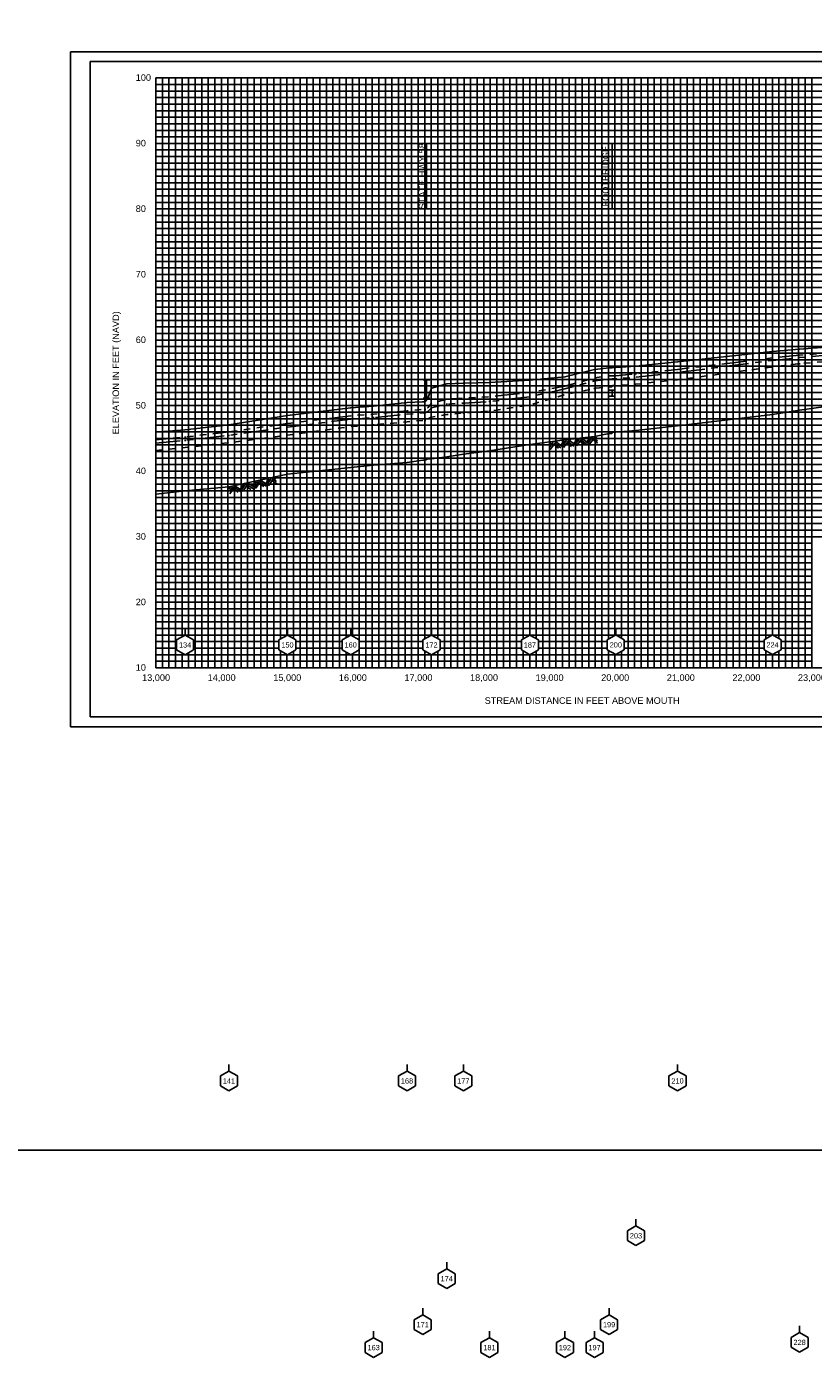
# Model space of a CAD drawing. Header units: inches. Extents: x -9.2 to 57.8, y 27.6 to 67.1.
# Tile 4 of 8: x 16.3 to 28.3, y 28.9 to 49.2. Entities that reach past the tile are written whole.
import ezdxf
from ezdxf.enums import TextEntityAlignment as Align

# ---------------------------------------------------------------- set-up
doc = ezdxf.new("R2010")
doc.units = ezdxf.units.IN
doc.header["$LTSCALE"] = 0.3
doc.header["$MEASUREMENT"] = 0
doc.set_wipeout_variables(frame=1)
for name, pattern in [('CENTER', [2, 1.25, -0.25, 0.25, -0.25]), ('DOT', [0.25, 0, -0.25]), ('HIDDEN', [0.375, 0.25, -0.125]), ('PHANTOM', [2.5, 1.25, -0.25, 0.25, -0.25, 0.25, -0.25])]:
    doc.linetypes.add(name, pattern=pattern)
doc.layers.get('0').update_dxf_attribs({"color": 3, "plot": 0})
for name, color, linetype in [('1', 5, 'Continuous'), ('2', 50, 'Continuous'), ('3', 9, 'DOT'), ('STREAM', 5, 'Continuous'), ('STRUCTURE', 30, 'Continuous'), ('TEXT', 255, 'Continuous'), ('WS10', 4, 'HIDDEN'), ('WS100', 5, 'PHANTOM'), ('WS50', 1, 'CENTER'), ('WS500', 1, 'Continuous'), ('XSEC', 7, 'Continuous'), ('XSECTEXTLINE', 7, 'Continuous')]:
    doc.layers.add(name, color=color, linetype=linetype)
doc.styles.add('ARIAL', font='ARIAL.TTF')
doc.styles.add('xs', font='ARIAL.TTF')

# ---------------------------------------------------------------- blocks, each defined once
blk = doc.blocks.new('rock')
at = {"layer": 'STREAM'}
for p, q in [((0.171, 0.001), (0.147, -0.023)), ((0.209, 0.001), (0.147, -0.061)), ((0.247, 0.001), (0.147, -0.099)), ((0.251, 0.001), (0.351, -0.099)), ((0.375, 0.001), (0.313, -0.061)), ((0.413, 0.001), (0.332, -0.08)), ((0.451, 0.001), (0.351, -0.099)), ((0.451, 0.001), (0.551, -0.099)), ((0.575, 0.001), (0.513, -0.061)), ((0.613, 0.001), (0.532, -0.08)), ((0.651, 0.001), (0.551, -0.099)), ((0.651, 0.001), (0.751, -0.099)), ((0.776, 0.001), (0.713, -0.061)), ((0.813, 0.001), (0.732, -0.08)), ((0.851, 0.001), (0.751, -0.099)), ((0.851, 0.001), (0.88, -0.028)), ((0.211, -0.034), (0.275, -0.099)), ((0.23, -0.016), (0.313, -0.099)), ((0.413, -0.036), (0.475, -0.099)), ((0.432, -0.018), (0.513, -0.099)), ((0.613, -0.036), (0.676, -0.099)), ((0.632, -0.018), (0.713, -0.099)), ((0.813, -0.036), (0.876, -0.099)), ((0.832, -0.018), (0.88, -0.066))]:
    blk.add_line(p, q, dxfattribs=at)
blk = doc.blocks.new('wipeout')
blk.add_wipeout([(0, 0.15), (-0.129917, 0.075), (-0.129917, -0.075), (0, -0.15), (0.129917, -0.075), (0.129917, 0.075)])
blk = doc.blocks.new('xsec')
blk.add_line((0, 0.35), (0, 0.25))
blk.add_blockref('wipeout', (0, 0.1))
for p, q in [((-0.13, 0.175), (0, 0.25)), ((0.13, 0.175), (0, 0.25)), ((0, 0.25), (0, 0.25)), ((-0.13, 0.025), (-0.13, 0.175)), ((0, -0.05), (-0.13, 0.025)), ((0, -0.05), (0.13, 0.025)), ((0.13, 0.025), (0.13, 0.175))]:
    blk.add_line(p, q)

msp = doc.modelspace()

# ---------------------------------------------------------------- linework, layer by layer
at = {"layer": '1'}
for p, q in [((17.3, 48.627), (17.3, 38.627)), ((32.8, 48.627), (17.3, 48.627)), ((17.3, 38.627), (17.3, 38.627)), ((17.3, 38.627), (32.8, 38.627)), ((17.3, 38.627), (17.3, 38.627))]:
    msp.add_line(p, q, dxfattribs=at)
at = {"layer": '2', "color": 50}
for p, q in [((18.3, 39.377), (18.3, 48.377)), ((18.3, 48.377), (31.3, 48.377)), ((19.3, 39.377), (19.3, 48.377)), ((20.3, 39.377), (20.3, 48.377)), ((21.3, 39.377), (21.3, 48.377)), ((22.3, 39.377), (22.3, 48.377)), ((23.3, 39.377), (23.3, 48.377)), ((24.3, 39.377), (24.3, 48.377)), ((25.3, 39.377), (25.3, 48.377)), ((26.3, 39.377), (26.3, 48.377)), ((27.3, 39.377), (27.3, 48.377)), ((28.3, 39.377), (28.3, 48.377)), ((18.3, 46.377), (31.3, 46.377)), ((18.3, 45.377), (31.3, 45.377)), ((18.3, 44.377), (31.3, 44.377)), ((18.3, 43.377), (31.3, 43.377)), ((18.3, 42.377), (31.3, 42.377)), ((18.3, 41.377), (31.3, 41.377)), ((18.3, 40.377), (28.3, 40.377)), ((18.3, 39.377), (31.3, 39.377))]:
    msp.add_line(p, q, dxfattribs=at)
at = {"layer": '2', "color": 50, "linetype": 'Continuous'}
msp.add_line((18.3, 47.377), (31.3, 47.377), dxfattribs=at)
at = {"layer": '3', "color": 8, "linetype": 'Continuous'}
for p, q in [((18.4, 39.377), (18.4, 48.377)), ((18.5, 39.377), (18.5, 48.377)), ((18.6, 39.377), (18.6, 48.377)), ((18.7, 39.377), (18.7, 48.377)), ((18.8, 39.377), (18.8, 48.377)), ((18.9, 39.377), (18.9, 48.377)), ((19, 39.377), (19, 48.377)), ((19.1, 39.377), (19.1, 48.377)), ((19.2, 39.377), (19.2, 48.377)), ((19.4, 39.377), (19.4, 48.377)), ((19.5, 39.377), (19.5, 48.377)), ((19.6, 39.377), (19.6, 48.377)), ((19.7, 39.377), (19.7, 48.377)), ((19.8, 39.377), (19.8, 48.377)), ((19.9, 39.377), (19.9, 48.377)), ((20, 39.377), (20, 48.377)), ((20.1, 39.377), (20.1, 48.377)), ((20.2, 39.377), (20.2, 48.377)), ((20.4, 39.377), (20.4, 48.377)), ((20.5, 39.377), (20.5, 48.377)), ((20.6, 39.377), (20.6, 48.377)), ((20.7, 39.377), (20.7, 48.377)), ((20.8, 39.377), (20.8, 48.377)), ((20.9, 39.377), (20.9, 48.377)), ((21, 39.377), (21, 48.377)), ((21.1, 39.377), (21.1, 48.377)), ((21.2, 39.377), (21.2, 48.377)), ((21.4, 39.377), (21.4, 48.377)), ((21.5, 39.377), (21.5, 48.377)), ((21.6, 39.377), (21.6, 48.377)), ((21.7, 39.377), (21.7, 48.377)), ((21.8, 39.377), (21.8, 48.377)), ((21.9, 39.377), (21.9, 48.377)), ((22, 39.377), (22, 48.377)), ((22.1, 39.377), (22.1, 48.377)), ((22.2, 39.377), (22.2, 48.377)), ((22.4, 39.377), (22.4, 48.377)), ((22.5, 39.377), (22.5, 48.377)), ((22.6, 39.377), (22.6, 48.377)), ((22.7, 39.377), (22.7, 48.377)), ((22.8, 39.377), (22.8, 48.377)), ((22.9, 39.377), (22.9, 48.377)), ((23, 39.377), (23, 48.377)), ((23.1, 39.377), (23.1, 48.377)), ((23.2, 39.377), (23.2, 48.377)), ((23.4, 39.377), (23.4, 48.377)), ((23.5, 39.377), (23.5, 48.377)), ((23.6, 39.377), (23.6, 48.377)), ((23.7, 39.377), (23.7, 48.377)), ((23.8, 39.377), (23.8, 48.377)), ((23.9, 39.377), (23.9, 48.377)), ((24, 39.377), (24, 48.377)), ((24.1, 39.377), (24.1, 48.377)), ((24.2, 39.377), (24.2, 48.377)), ((24.4, 39.377), (24.4, 48.377)), ((24.5, 39.377), (24.5, 48.377)), ((24.6, 39.377), (24.6, 48.377)), ((24.7, 39.377), (24.7, 48.377)), ((24.8, 39.377), (24.8, 48.377)), ((24.9, 39.377), (24.9, 48.377)), ((25, 39.377), (25, 48.377)), ((25.1, 39.377), (25.1, 48.377)), ((25.2, 39.377), (25.2, 48.377)), ((25.4, 39.377), (25.4, 48.377)), ((25.5, 39.377), (25.5, 48.377)), ((25.6, 39.377), (25.6, 48.377)), ((25.7, 39.377), (25.7, 48.377)), ((25.8, 39.377), (25.8, 48.377)), ((25.9, 39.377), (25.9, 48.377)), ((26, 39.377), (26, 48.377)), ((26.1, 39.377), (26.1, 48.377)), ((26.2, 39.377), (26.2, 48.377)), ((26.4, 39.377), (26.4, 48.377)), ((26.5, 39.377), (26.5, 48.377)), ((26.6, 39.377), (26.6, 48.377)), ((26.7, 39.377), (26.7, 48.377)), ((26.8, 39.377), (26.8, 48.377)), ((26.9, 39.377), (26.9, 48.377)), ((27, 39.377), (27, 48.377)), ((27.1, 39.377), (27.1, 48.377)), ((27.2, 39.377), (27.2, 48.377)), ((27.4, 39.377), (27.4, 48.377)), ((27.5, 39.377), (27.5, 48.377)), ((27.6, 39.377), (27.6, 48.377)), ((27.7, 39.377), (27.7, 48.377)), ((27.8, 39.377), (27.8, 48.377)), ((27.9, 39.377), (27.9, 48.377)), ((28, 39.377), (28, 48.377)), ((28.1, 39.377), (28.1, 48.377)), ((28.2, 39.377), (28.2, 48.377)), ((18.3, 48.277), (31.3, 48.277)), ((18.3, 48.177), (31.3, 48.177)), ((18.3, 48.077), (31.3, 48.077)), ((18.3, 47.977), (31.3, 47.977)), ((18.3, 47.877), (31.3, 47.877)), ((18.3, 47.777), (31.3, 47.777)), ((18.3, 47.677), (31.3, 47.677)), ((18.3, 47.577), (31.3, 47.577)), ((18.3, 47.477), (31.3, 47.477)), ((18.3, 47.277), (31.3, 47.277)), ((18.3, 47.177), (31.3, 47.177)), ((18.3, 47.077), (31.3, 47.077)), ((18.3, 46.977), (31.3, 46.977)), ((18.3, 46.877), (31.3, 46.877)), ((18.3, 46.777), (31.3, 46.777)), ((18.3, 46.677), (31.3, 46.677)), ((18.3, 46.577), (31.3, 46.577)), ((18.3, 46.477), (31.3, 46.477)), ((18.3, 46.277), (31.3, 46.277)), ((18.3, 46.177), (31.3, 46.177)), ((18.3, 46.077), (31.3, 46.077)), ((18.3, 45.977), (31.3, 45.977)), ((18.3, 45.877), (31.3, 45.877)), ((18.3, 45.777), (31.3, 45.777)), ((18.3, 45.677), (31.3, 45.677)), ((18.3, 45.577), (31.3, 45.577)), ((18.3, 45.477), (31.3, 45.477)), ((18.3, 45.277), (31.3, 45.277)), ((18.3, 45.177), (31.3, 45.177)), ((18.3, 45.077), (31.3, 45.077)), ((18.3, 44.977), (31.3, 44.977)), ((18.3, 44.877), (31.3, 44.877)), ((18.3, 44.777), (31.3, 44.777)), ((18.3, 44.677), (31.3, 44.677)), ((18.3, 44.577), (31.3, 44.577)), ((18.3, 44.477), (31.3, 44.477)), ((18.3, 44.277), (31.3, 44.277)), ((18.3, 44.177), (31.3, 44.177)), ((18.3, 44.077), (31.3, 44.077)), ((18.3, 43.977), (31.3, 43.977)), ((18.3, 43.877), (31.3, 43.877)), ((18.3, 43.777), (31.3, 43.777)), ((18.3, 43.677), (31.3, 43.677)), ((18.3, 43.577), (31.3, 43.577)), ((18.3, 43.477), (31.3, 43.477)), ((18.3, 43.277), (31.3, 43.277)), ((18.3, 43.177), (31.3, 43.177)), ((18.3, 43.077), (31.3, 43.077)), ((18.3, 42.977), (31.3, 42.977)), ((18.3, 42.877), (31.3, 42.877)), ((18.3, 42.777), (31.3, 42.777)), ((18.3, 42.677), (31.3, 42.677)), ((18.3, 42.577), (31.3, 42.577)), ((18.3, 42.477), (31.3, 42.477)), ((18.3, 42.277), (31.3, 42.277)), ((18.3, 42.177), (31.3, 42.177)), ((18.3, 42.077), (31.3, 42.077)), ((18.3, 41.977), (31.3, 41.977)), ((18.3, 41.877), (31.3, 41.877)), ((18.3, 41.777), (31.3, 41.777)), ((18.3, 41.677), (31.3, 41.677)), ((18.3, 41.577), (31.3, 41.577)), ((18.3, 41.477), (31.3, 41.477)), ((18.3, 41.277), (28.3, 41.277)), ((18.3, 41.177), (28.3, 41.177)), ((18.3, 41.077), (28.3, 41.077)), ((18.3, 40.977), (28.3, 40.977)), ((18.3, 40.877), (28.3, 40.877)), ((18.3, 40.777), (28.3, 40.777)), ((18.3, 40.677), (28.3, 40.677)), ((18.3, 40.577), (28.3, 40.577)), ((18.3, 40.477), (28.3, 40.477)), ((18.3, 40.277), (28.3, 40.277)), ((18.3, 40.177), (28.3, 40.177)), ((18.3, 40.077), (28.3, 40.077)), ((18.3, 39.977), (28.3, 39.977)), ((18.3, 39.877), (28.3, 39.877)), ((18.3, 39.777), (28.3, 39.777)), ((18.3, 39.677), (28.3, 39.677)), ((18.3, 39.577), (28.3, 39.577)), ((18.3, 39.477), (28.3, 39.477))]:
    msp.add_line(p, q, dxfattribs=at)
at = {"layer": 'STREAM'}
msp.add_lwpolyline([(18.3, 42.028), (18.747, 42.075), (19.415, 42.139), (20.307, 42.333), (21.271, 42.435), (21.621, 42.466), (22.13, 42.51), (22.369, 42.543), (22.405, 42.543), (22.447, 42.563), (22.503, 42.563), (22.735, 42.594), (22.989, 42.635), (23.387, 42.685), (24.003, 42.786), (24.537, 42.854), (24.989, 42.906), (25.211, 42.951), (25.251, 42.951), (25.263, 42.971), (25.313, 42.971), (25.621, 42.997), (26.254, 43.068), (27.703, 43.242), (28.116, 43.31), (28.513, 43.362)], dxfattribs=at)
at = {"layer": 'STRUCTURE'}
for p, q in [((22.376, 43.768), (22.476, 43.768)), ((22.426, 43.491), (22.426, 43.768)), ((22.376, 43.491), (22.476, 43.491)), ((25.207, 43.613), (25.307, 43.613)), ((25.207, 43.52), (25.307, 43.52)), ((25.257, 43.52), (25.257, 43.613))]:
    msp.add_line(p, q, dxfattribs=at)
msp.add_lwpolyline([(-9.197, 56.181), (57.779, 56.181), (57.779, 32.019), (-9.197, 32.019)], close=True, dxfattribs=at)
at = {"layer": 'WS10', "flags": 128}
msp.add_lwpolyline([(18.3, 42.692), (18.747, 42.738), (18.747, 42.738), (19.415, 42.81), (19.415, 42.81), (20.307, 42.926), (20.307, 42.926), (21.271, 43.057), (21.271, 43.057), (21.621, 43.083), (21.621, 43.083), (22.13, 43.13), (22.13, 43.13), (22.369, 43.152), (22.369, 43.152), (22.405, 43.152), (22.405, 43.152), (22.447, 43.183), (22.447, 43.183), (22.503, 43.2), (22.503, 43.2), (22.735, 43.241), (22.735, 43.241), (22.989, 43.263), (22.989, 43.263), (23.387, 43.293), (23.387, 43.293), (24.003, 43.388), (24.003, 43.388), (24.537, 43.545), (24.537, 43.545), (24.989, 43.639), (24.989, 43.639), (25.211, 43.661), (25.211, 43.661), (25.251, 43.662), (25.251, 43.662), (25.263, 43.682), (25.263, 43.682), (25.313, 43.682), (25.313, 43.682), (25.621, 43.703), (25.621, 43.703), (26.254, 43.77), (26.254, 43.77), (27.703, 43.968), (27.703, 43.968), (28.116, 44.017), (28.116, 44.017), (28.513, 44.05), (28.513, 44.05), (28.868, 44.121), (28.868, 44.121), (30.012, 44.256), (30.012, 44.256), (30.3, 44.292)], dxfattribs=at)
at = {"layer": 'WS100', "flags": 128}
msp.add_lwpolyline([(18.3, 42.856), (18.747, 42.898), (18.747, 42.898), (19.415, 42.976), (19.415, 42.976), (20.307, 43.104), (20.307, 43.104), (21.271, 43.221), (21.271, 43.221), (21.621, 43.247), (21.621, 43.247), (22.13, 43.297), (22.13, 43.297), (22.369, 43.317), (22.369, 43.317), (22.405, 43.317), (22.405, 43.317), (22.447, 43.345), (22.447, 43.345), (22.503, 43.415), (22.503, 43.415), (22.735, 43.477), (22.735, 43.477), (22.989, 43.493), (22.989, 43.493), (23.387, 43.512), (23.387, 43.512), (24.003, 43.577), (24.003, 43.577), (24.537, 43.673), (24.537, 43.673), (24.989, 43.801), (24.989, 43.801), (25.211, 43.829), (25.211, 43.829), (25.251, 43.829), (25.251, 43.829), (25.263, 43.833), (25.263, 43.833), (25.313, 43.833), (25.313, 43.833), (25.621, 43.86), (25.621, 43.86), (26.254, 43.93), (26.254, 43.93), (27.703, 44.105), (27.703, 44.105), (28.116, 44.145), (28.116, 44.145), (28.513, 44.18), (28.513, 44.18), (28.868, 44.251), (28.868, 44.251), (30.012, 44.387), (30.012, 44.387), (30.3, 44.425)], dxfattribs=at)
at = {"layer": 'WS50', "flags": 128}
msp.add_lwpolyline([(18.3, 42.804), (18.747, 42.846), (18.747, 42.846), (19.415, 42.922), (19.415, 42.922), (20.307, 43.05), (20.307, 43.05), (21.271, 43.169), (21.271, 43.169), (21.621, 43.195), (21.621, 43.195), (22.13, 43.245), (22.13, 43.245), (22.369, 43.266), (22.369, 43.266), (22.405, 43.266), (22.405, 43.266), (22.447, 43.289), (22.447, 43.289), (22.503, 43.342), (22.503, 43.342), (22.735, 43.398), (22.735, 43.398), (22.989, 43.416), (22.989, 43.416), (23.387, 43.438), (23.387, 43.438), (24.003, 43.513), (24.003, 43.513), (24.537, 43.632), (24.537, 43.632), (24.989, 43.754), (24.989, 43.754), (25.211, 43.78), (25.211, 43.78), (25.251, 43.78), (25.251, 43.78), (25.263, 43.785), (25.263, 43.785), (25.313, 43.785), (25.313, 43.785), (25.621, 43.811), (25.621, 43.811), (26.254, 43.883), (26.254, 43.883), (27.703, 44.067), (27.703, 44.067), (28.116, 44.109), (28.116, 44.109), (28.513, 44.145), (28.513, 44.145), (28.868, 44.213), (28.868, 44.213), (30.012, 44.351), (30.012, 44.351), (30.3, 44.389)], dxfattribs=at)
at = {"layer": 'WS500'}
msp.add_lwpolyline([(18.3, 42.972), (18.747, 43.009), (18.747, 43.009), (19.415, 43.083), (19.415, 43.083), (20.307, 43.225), (20.307, 43.225), (21.271, 43.344), (21.271, 43.344), (21.621, 43.369), (21.621, 43.369), (22.13, 43.422), (22.13, 43.422), (22.369, 43.436), (22.369, 43.436), (22.405, 43.436), (22.405, 43.436), (22.447, 43.491), (22.447, 43.491), (22.503, 43.641), (22.503, 43.641), (22.735, 43.708), (22.735, 43.708), (22.989, 43.72), (22.989, 43.72), (23.387, 43.73), (23.387, 43.73), (24.003, 43.766), (24.003, 43.766), (24.537, 43.815), (24.537, 43.815), (24.989, 43.926), (24.989, 43.926), (25.211, 43.951), (25.211, 43.951), (25.251, 43.951), (25.251, 43.951), (25.263, 43.957), (25.263, 43.957), (25.313, 43.957), (25.313, 43.957), (25.621, 43.98), (25.621, 43.98), (26.254, 44.043), (26.254, 44.043), (27.703, 44.203), (27.703, 44.203), (28.116, 44.238), (28.116, 44.238), (28.513, 44.27)], dxfattribs=at)
at = {"layer": 'XSECTEXTLINE', "color": 0}
for points in [[(22.426, 46.377), (22.426, 47.377), (22.426, 47.377)], [(25.257, 46.377), (25.257, 47.377), (25.257, 47.377)]]:
    msp.add_lwpolyline(points, dxfattribs=at)

# ---------------------------------------------------------------- block references
at = {"layer": 'STREAM'}
for p, rotation in [((24.153, 42.789), 7.395025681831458), ((19.266, 42.095), 12.26464999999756)]:
    msp.add_blockref('rock', p, dxfattribs=dict(at, rotation=rotation))
at = {"layer": 'XSEC', "color": 3}
for p in [(25.621, 30.612), (22.735, 29.956), (22.369, 29.256), (21.621, 28.906), (23.387, 28.906), (24.537, 28.906), (24.989, 28.906), (28.116, 28.986)]:
    msp.add_blockref('xsec', p, dxfattribs=at)

# ---------------------------------------------------------------- texts
at = {"layer": 'TEXT', "style": 'ARIAL'}
for s, p in [(' 100', (17.955, 48.332)), (' 90', (17.955, 47.332)), (' 80', (17.955, 46.332)), (' 70', (17.955, 45.332)), (' 60', (17.955, 44.332)), (' 50', (17.955, 43.332)), (' 40', (17.955, 42.332)), (' 30', (17.955, 41.332)), (' 20', (17.955, 40.332)), (' 10', (17.955, 39.332))]:
    msp.add_text(s, height=0.1, dxfattribs=at).set_placement(p)
for s, p in [('STATE HWY 58', (22.411, 46.877)), ('FOOTBRIDGE', (25.207, 46.877)), ('ELEVATION IN FEET (NAVD)', (17.74, 43.877))]:
    msp.add_text(s, height=0.1, rotation=90, dxfattribs=at).set_placement(p, align=Align.CENTER)
for s, p in [('13,000', (18.304, 39.177)), ('14,000', (19.304, 39.177)), ('15,000', (20.304, 39.177)), ('16,000', (21.304, 39.177)), ('17,000', (22.304, 39.177)), ('18,000', (23.304, 39.177)), ('19,000', (24.304, 39.177)), ('20,000', (25.304, 39.177)), ('21,000', (26.304, 39.177)), ('22,000', (27.304, 39.177)), ('23,000', (28.304, 39.177)), ('STREAM DISTANCE IN FEET ABOVE MOUTH', (24.8, 38.827))]:
    msp.add_text(s, height=0.1, dxfattribs=at).set_placement(p, align=Align.CENTER)

# ---------------------------------------------------------------- next in the draw order: block references
at = {"layer": 'XSEC', "color": 3}
for p in [(18.747, 39.627), (20.307, 39.627), (21.271, 39.627), (22.503, 39.626), (24.003, 39.627), (25.313, 39.628), (27.703, 39.628), (19.415, 32.975), (22.13, 32.975), (22.989, 32.975), (26.254, 32.975), (25.211, 29.256)]:
    msp.add_blockref('xsec', p, dxfattribs=at)

# ---------------------------------------------------------------- next in the draw order: texts
at = {"layer": 'TEXT', "style": 'xs'}
for s, p in [('203', (25.621, 30.711, 1)), ('174', (22.735, 30.055, 1)), ('171', (22.369, 29.355, 1)), ('163', (21.621, 29.005, 1)), ('181', (23.387, 29.005, 1)), ('192', (24.537, 29.005, 1)), ('197', (24.989, 29.005, 1)), ('228', (28.116, 29.085, 1))]:
    msp.add_text(s, height=0.08, dxfattribs=at).set_placement(p, align=Align.MIDDLE_CENTER)

# ---------------------------------------------------------------- next in the draw order: linework, layer by layer
at = {"color": 252}
msp.add_lwpolyline([(17, 48.777), (33.1, 48.777), (33.1, 38.477), (17, 38.477)], close=True, dxfattribs=at)

# ---------------------------------------------------------------- next in the draw order: texts
at = {"layer": 'TEXT', "style": 'xs'}
for s, p in [('134', (18.747, 39.726, 1)), ('150', (20.307, 39.726, 1)), ('160', (21.271, 39.726, 1)), ('172', (22.503, 39.725, 1)), ('187', (24.003, 39.726, 1)), ('200', (25.313, 39.727, 1)), ('224', (27.703, 39.727, 1)), ('141', (19.415, 33.073, 1)), ('168', (22.13, 33.074, 1)), ('177', (22.989, 33.074, 1)), ('210', (26.254, 33.074, 1)), ('199', (25.211, 29.355, 1))]:
    msp.add_text(s, height=0.08, dxfattribs=at).set_placement(p, align=Align.MIDDLE_CENTER)

doc.saveas('drawing.dxf')
